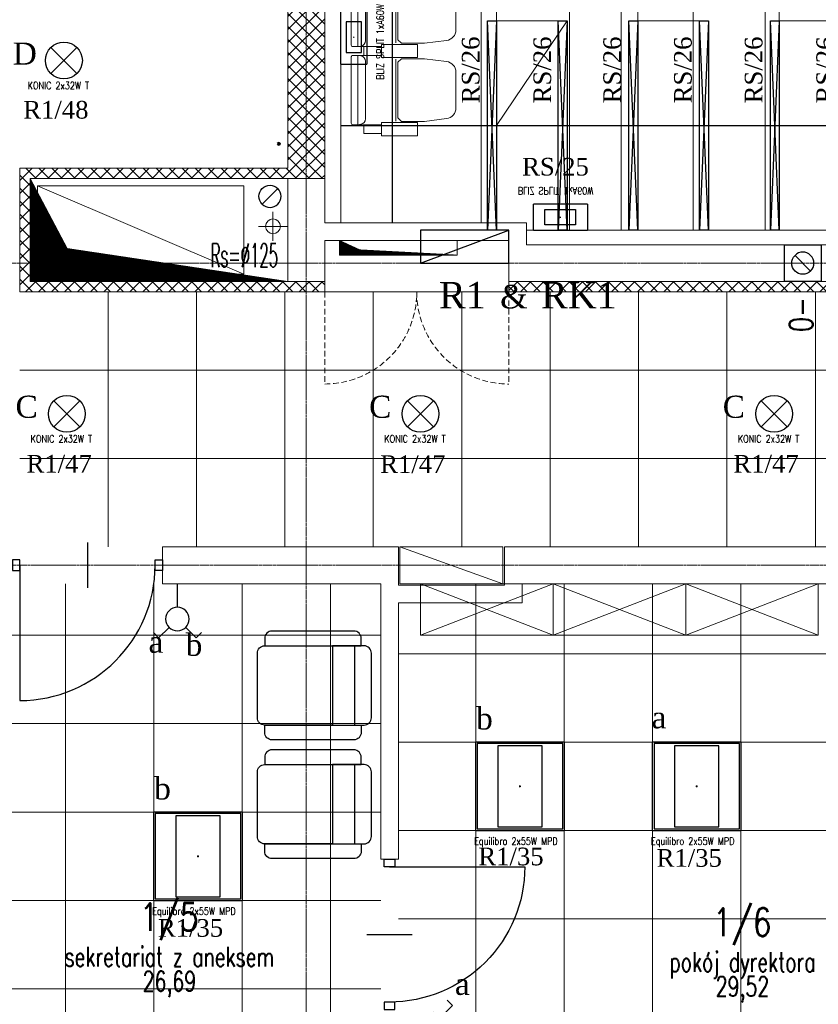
# Model space of a CAD drawing. Header units: centimetres. Extents: x 88729 to 133553, y -16225 to 14174.
# Tile 69 of 231: x 91054 to 91596, y -9076 to -8408. Entities that reach past the tile are written whole.
import ezdxf
from ezdxf.enums import TextEntityAlignment as Align

# ---------------------------------------------------------------- set-up
doc = ezdxf.new("R2010")
doc.units = ezdxf.units.CM
doc.linetypes.add('CENTER2', pattern=[1.125, 0.75, -0.125, 0.125, -0.125])
doc.linetypes.add('DASHED', pattern=[19.05, 12.7, -6.35])
for name, color, linetype in [('_sciany nowe', 252, 'Continuous'), ('_widok', 252, 'Continuous'), ('A-MEBLE', 252, 'Continuous'), ('A-OS', 252, 'CENTER2'), ('A-rdzenie zelbetowe', 252, 'Continuous'), ('A-SCIANY', 252, 'Continuous'), ('A-SUFITY', 252, 'Continuous'), ('A-WID', 252, 'Continuous'), ('B-IWE', 252, 'Continuous'), ('B-IWE-KAN', 252, 'Continuous'), ('E_Istn', 170, 'Continuous'), ('E_opisy siły', 5, 'Continuous'), ('E_PODKLAD', 7, 'Continuous'), ('E_siła', 5, 'Continuous'), ('klinkier', 252, 'Continuous'), ('mat', 252, 'Continuous'), ('przebicia', 252, 'Continuous'), ('R-MET-DRZ', 252, 'Continuous'), ('R-MET-IWE', 252, 'Continuous'), ('R-MET-POM-OPIS', 252, 'Continuous'), ('R-MET-POM-OPIS-NR', 252, 'Continuous'), ('R-MET-POM-OPIS-POM', 252, 'Continuous'), ('RLX_L_9242650+6100', 3, 'Continuous'), ('rz_wentylacja', 252, 'Continuous'), ('S-DRZ-', 252, 'Continuous'), ('S-DRZ-O', 252, 'Continuous'), ('S-DRZ-SKRZYD', 252, 'Continuous'), ('S-DRZ-WEGAR', 252, 'Continuous')]:
    doc.layers.add(name, color=color, linetype=linetype)
doc.layers.add('B-IWE-KS', color=252, linetype='Continuous', lineweight=20)
doc.layers.add('E_Istn_pozostaje', color=132, linetype='Continuous', lineweight=25)
doc.styles.add('MET_POM', font='simplex.shx')
doc.styles.add('MM_050', font='romans.shx', dxfattribs={"width": 0.8, "height": 16})
doc.styles.add('old', font='BOOKOS.TTF')
doc.styles.get("Standard").update_dxf_attribs({"font": 'txt.shx'})
pattern_1 = [(45, (-34168.379, 15027.049), (-4.4194174, 4.4194174), []), (135, (-34168.379, 15027.049), (-4.4194174, -4.4194174), [])]

# ---------------------------------------------------------------- blocks, each defined once
blk = doc.blocks.new('RLX__0058834')
at = {"ltscale": 0.1}
for p, q in [((30, 30), (-30, 30)), ((-30, -30), (-30, 30)), ((30, 30), (30, -30)), ((-0.6, 0), (0, 0)), ((0, -0.6), (0, 0.6)), ((0, 0), (0.6, 0)), ((-30, -30), (30, -30))]:
    blk.add_line(p, q, dxfattribs=at)
for points in [[(-29, -29), (29, -29), (29, 29), (-29, 29)], [(-15, -27.5), (15, -27.5), (15, 27.5), (-15, 27.5)]]:
    blk.add_lwpolyline(points, close=True, dxfattribs=at)
at = {"ltscale": 0.1, "insert": (-31.14, -34.7), "char_height": 5, "width": 78.549, "attachment_point": 1, "style": 'MM_050'}
blk.add_mtext('Equilibro 2x55W MPD', dxfattribs=at)
at = {"ltscale": 0.1, "flags": 9}
blk.add_attdef('RLXLUM', (0, 0), '', height=0.1, dxfattribs=at)
blk = doc.blocks.new('RLX__5842.P142.7_42W')
at = {"ltscale": 0.1}
for p, q in [((8.8, 18.35), (-8.8, 18.35)), ((-8.8, -18.35), (-8.8, 18.35)), ((8.8, 18.35), (8.8, -18.35)), ((-0.18, 0), (0, 0)), ((0, -0.18), (0, 0.18)), ((0, 0), (0.18, 0)), ((-8.8, -18.35), (8.8, -18.35))]:
    blk.add_line(p, q, dxfattribs=at)
blk.add_lwpolyline([(-5.24, -10.57), (5.24, -10.57), (5.24, 10.21), (-5.24, 10.21)], close=True, dxfattribs=at)
at = {"ltscale": 0.1, "insert": (15.36, -28.96), "char_height": 5, "width": 64.0609, "attachment_point": 1, "rotation": 90, "style": 'MM_050'}
blk.add_mtext('BLIZ SPLIT 1xA60W', dxfattribs=at)
at = {"ltscale": 0.1, "flags": 9}
blk.add_attdef('RLXLUM', (0, 0), '', height=0.1, dxfattribs=at)
blk = doc.blocks.new('E_łącznik świecznikowy IP20')
at = {"linetype": 'Continuous', "ltscale": 0.5}
for p, q in [((-16.26, 33.19), (-12.73, 36.73)), ((-5.66, 29.66), (-12.73, 36.73)), ((5.66, 29.66), (12.73, 36.73)), ((16.26, 33.19), (12.73, 36.73)), ((0, 16), (0, 0))]:
    blk.add_line(p, q, dxfattribs=at)
blk.add_circle((0, 24), 8, dxfattribs=at)
at = {"linetype": 'Continuous', "ltscale": 0.5, "style": 'old', "flags": 4}
blk.add_attdef('OBWÓD', (12.24, 34.73), '', height=11.36, dxfattribs=at)
blk = doc.blocks.new('E_rozdzielnica objęta zakresem')
at = {"lineweight": 30}
blk.add_line((40, 0), (-40, -30), dxfattribs=at)
blk.add_lwpolyline([(-40, 0), (-40, -30), (40, -30), (40, 0)], close=True, dxfattribs=at)
blk = doc.blocks.new('E_opis siły')
at = {"layer": 'E_siła', "linetype": 'Continuous', "ltscale": 0.5, "style": 'old', "flags": 4}
blk.add_attdef('OBWÓD', (0, 0), '', height=12, dxfattribs=at)
blk = doc.blocks.new('E_listwa progowa LARS')
at = {"linetype": 'Continuous'}
for p, q in [((0, -142), (-6.06, 0)), ((0, 0), (-6.06, -142))]:
    blk.add_line(p, q, dxfattribs=at)
blk.add_lwpolyline([(-6.06, 0), (0, 0), (0, -142), (-6.06, -142)], close=True, dxfattribs=at)
at = {"linetype": 'Continuous', "ltscale": 0.5, "style": 'old', "flags": 4}
for tag, p in [('OBWÓD', (-10.6, -126.25)), ('ROZDZ.', (10.03, -145.05)), ('LP', (-10.39, -143.56))]:
    blk.add_attdef(tag, p, '', height=6, rotation=90, dxfattribs=at)
blk = doc.blocks.new('D90-L-DL')
at = {"layer": 'S-DRZ-'}
blk.add_arc((-45, 0), 90, 270, 0, dxfattribs=at)
at = {"layer": 'S-DRZ-O'}
blk.add_line((0, 15.12), (0, -15.12), dxfattribs=at)
at = {"layer": 'S-DRZ-SKRZYD'}
blk.add_line((-45, 0), (-45, -90), dxfattribs=at)
at = {"layer": 'S-DRZ-WEGAR'}
for points in [[(-50, -3.5), (-45, -3.5), (-45, 3.5), (-50, 3.5)], [(45, 3.5), (50, 3.5), (50, -3.5), (45, -3.5)]]:
    blk.add_lwpolyline(points, close=True, dxfattribs=at)
blk = doc.blocks.new('KANAP_1')
blk.add_line((-26.92, 71.19), (26.92, 71.19))
for points in [[(-26.92, 55.92), (-26.92, 77.38, -0.414214), (-21.92, 82.38), (21.92, 82.38, -0.414214), (26.92, 77.38), (26.92, 55.92)], [(-26.92, 75.48), (-31.92, 75.48, 0.414214), (-36.92, 70.48), (-36.92, 15, 0.414214), (-31.92, 10), (-26.92, 10)], [(26.92, 75.48), (31.92, 75.48, -0.414214), (36.92, 70.48), (36.92, 15, -0.414214), (31.92, 10), (26.92, 10)], [(26.92, 10), (26.92, 55.92), (-26.92, 55.92), (-26.92, 10, 0.414214), (-21.92, 5), (21.92, 5, 0.414214)]]:
    blk.add_lwpolyline(points, format="xyb", close=True)
blk = doc.blocks.new('IWE-KS')
at = {"layer": 'B-IWE-KS'}
for p, q in [((0, -9.75), (0, 9.75)), ((9.75, 0), (-9.75, 0))]:
    blk.add_line(p, q, dxfattribs=at)
blk.add_circle((0, 0), 5, dxfattribs=at)
at = {"layer": 'R-MET-IWE', "oblique": -180, "text_generation_flag": 6, "width": 0.464286}
blk.add_attdef('NR', text='', height=14.07, rotation=180, dxfattribs=at).set_placement((19.95, -0.12), align=Align.MIDDLE)
blk = doc.blocks.new('MPOM0239')
at = {"layer": 'R-MET-POM-OPIS', "style": 'MET_POM', "width": 0.7}
for tag, p in [('POS', (0, -0.225)), ('ARE', (0, -0.4898))]:
    blk.add_attdef(tag, text='', height=0.2, dxfattribs=at).set_placement(p, align=Align.CENTER)
at = {"layer": 'R-MET-POM-OPIS', "style": 'MET_POM', "width": 0.7, "flags": 1}
blk.add_attdef('UNI', (0.2464, -0.4898), '', height=0.2, dxfattribs=at)
at = {"layer": 'R-MET-POM-OPIS-NR', "style": 'MET_POM', "width": 0.8}
blk.add_attdef('NR', text='', height=0.2, dxfattribs=at).set_placement((-0.0028, 0.269), align=Align.CENTER)
at = {"layer": 'R-MET-POM-OPIS-POM', "style": 'MET_POM', "width": 0.7}
blk.add_attdef('POM', text='', height=0.2, dxfattribs=at).set_placement((0, 0.0223), align=Align.CENTER)
blk = doc.blocks.new('IWE0W')
at = {"layer": 'B-IWE-KAN'}
blk.add_lwpolyline([(0.854, 0.854, -1), (0.146, 0.146), (0.854, 0.854, 1), (0.146, 0.146)], format="xyb", dxfattribs=at)
blk = doc.blocks.new('IWE0W011')
at = {"layer": 'B-IWE'}
blk.add_lwpolyline([(0, 0), (25, 0), (25, 25), (0, 25), (0, 0)], dxfattribs=at)
at = {"xscale": 15, "yscale": 15, "zscale": 15}
blk.add_blockref('IWE0W', (5, 5), dxfattribs=at)
at = {"layer": 'R-MET-IWE', "width": 0.75}
blk.add_attdef('NR', text='', height=9.5, dxfattribs=at).set_placement((12.5, 37), align=Align.MIDDLE)
blk = doc.blocks.new('A$Ce817dbbb')
at = {"layer": 'klinkier', "lineweight": 9, "ltscale": 0.1}
h = blk.add_hatch(dxfattribs=at)
h.set_pattern_fill('ANSI37', color=252, scale=50, style=0)
h.set_pattern_definition(pattern_1)
h.paths.add_polyline_path([(-165.9, -18762.12), (-153.4, -18762.12), (-153.4, -18671.02), (-165.9, -18671.02)])
h.paths.add_polyline_path([(-140.9, -18671.02), (-153.4, -18671.02), (-153.4, -18762.12), (-140.9, -18762.12)])
h.paths.add_polyline_path([(-140.9, -18762.12), (-153.4, -18762.12), (-153.4, -18795.02), (-140.9, -18795.02)])
h.paths.add_polyline_path([(-153.4, -18762.12), (-165.9, -18762.12), (-165.9, -18795.02), (-153.4, -18795.02)])
h.paths.add_polyline_path([(-153.4, -18795.02), (-165.9, -18795.02), (-165.9, -18974.02), (-347.9, -18974.02), (-347.9, -19038.52), (-340.9, -19038.52), (-340.9, -18981.02), (-165.9, -18981.02), (-153.4, -18981.02)])
h.paths.add_polyline_path([(-153.4, -18981.02), (-140.9, -18981.02), (-140.9, -18795.02), (-153.4, -18795.02)])
h.paths.add_polyline_path([(-153.4, -19051.02), (-340.9, -19051.02), (-340.9, -19038.52), (-347.9, -19038.52), (-347.9, -19058.02), (-153.4, -19058.02)])
h.paths.add_polyline_path([(-140.9, -19051.02), (-153.4, -19051.02), (-153.4, -19058.02), (-140.9, -19058.02)])
h = blk.add_hatch(dxfattribs=at)
h.set_pattern_fill('ANSI37', color=252, scale=50, style=0)
h.set_pattern_definition(pattern_1)
h.paths.add_polyline_path([(386.6, -19058.02), (386.6, -19051.02), (-15.9, -19051.02), (-15.9, -19058.02)])
h.paths.add_polyline_path([(509.1, -19058.02), (509.1, -19051.02), (386.6, -19051.02), (386.6, -19058.02)])
at = {"layer": 'przebicia', "lineweight": 9, "ltscale": 0.1}
h = blk.add_hatch(dxfattribs=at)
h.set_pattern_fill('ANSI31', color=252, style=0)
h.set_pattern_definition([(45, (-34168.37869, 15027.04916), (-0.08838834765, 0.08838834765), [])])
h.paths.add_polyline_path([(-340.9, -19038.52), (-335.9, -19038.52), (-335.9, -18990.45), (-340.9, -18981.02)])
h.paths.add_polyline_path([(-335.9, -19038.52), (-249.37, -19038.52), (-315.67, -19028.59), (-335.9, -18990.45)])
h.paths.add_polyline_path([(-340.9, -19051.02), (-165.9, -19051.02), (-199.28, -19046.02), (-335.9, -19046.02), (-335.9, -19038.52), (-340.9, -19038.52)])
h.paths.add_polyline_path([(-335.9, -19046.02), (-199.28, -19046.02), (-249.37, -19038.52), (-335.9, -19038.52)], flags=17)
h = blk.add_hatch(dxfattribs=at)
h.set_pattern_fill('ANSI31', color=252, style=0)
h.set_pattern_definition([(45, (-34158.37869, 15027.04916), (-0.08838834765, 0.08838834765), [])])
h.paths.add_polyline_path([(-117.15, -19029.51), (-130.9, -19023.02), (-130.9, -19033.02), (-76.92, -19033.02), (-77.92, -19031.59)])
h.paths.add_polyline_path([(-77.92, -19031.59), (-76.92, -19033.02), (-50.9, -19033.02)])
at = {"color": 252, "lineweight": 9}
for p, q in [((-92.7, -18847.02), (-92.7, -18889.02)), ((-118.5, -18891.52), (-114.4, -18891.52)), ((-118.5, -18897.52), (-114.4, -18897.52)), ((-92.7, -18900.02), (-92.7, -18942.02)), ((-118.5, -18944.52), (-114.4, -18944.52))]:
    blk.add_line(p, q, dxfattribs=at)
for points in [[(-118.5, -18844.52), (-118.5, -18868.02), (-118.5, -18891.52), (-121.9, -18891.52, -0.414214), (-122.9, -18890.52), (-122.9, -18868.02), (-122.9, -18845.52, -0.414214), (-121.9, -18844.52)], [(-51.9, -18868.02), (-51.9, -18855.87, 0.386311), (-58.21, -18848.68), (-73.07, -18846.77), (-88.75, -18846.77), (-91.2, -18849.16), (-91.2, -18868.02), (-91.2, -18886.87), (-88.75, -18889.27), (-73.07, -18889.27), (-58.21, -18887.35, 0.386311), (-51.9, -18880.16)], [(-118.5, -18897.52), (-118.5, -18921.02), (-118.5, -18944.52), (-121.9, -18944.52, -0.414214), (-122.9, -18943.52), (-122.9, -18921.02), (-122.9, -18898.52, -0.414214), (-121.9, -18897.52)], [(-51.9, -18921.02), (-51.9, -18908.87, 0.386311), (-58.21, -18901.68), (-73.07, -18899.77), (-88.75, -18899.77), (-91.2, -18902.16), (-91.2, -18921.02), (-91.2, -18939.87), (-88.75, -18942.27), (-73.07, -18942.27), (-58.21, -18940.35, 0.386311), (-51.9, -18933.16)]]:
    blk.add_lwpolyline(points, format="xyb", close=True, dxfattribs=at)
for points in [[(-118.5, -18844.52), (-116.4, -18844.89, -0.377955), (-113.2, -18848.52), (-113.2, -18868.02), (-113.2, -18887.52, -0.377955), (-116.4, -18891.15), (-118.5, -18891.52)], [(-118.5, -18897.52), (-116.4, -18897.89, -0.377955), (-113.2, -18901.52), (-113.2, -18921.02), (-113.2, -18940.52, -0.377955), (-116.4, -18944.15), (-118.5, -18944.52)]]:
    blk.add_lwpolyline(points, format="xyb", dxfattribs=at)
for points in [[(-90.15, -18899.02), (-77.9, -18899.02), (-77.9, -18890.02), (-102.4, -18890.02), (-102.4, -18899.02)], [(-90.15, -18890.02), (-77.9, -18890.02), (-77.9, -18899.02), (-102.4, -18899.02), (-102.4, -18890.02)], [(-90.15, -18943.02), (-77.9, -18943.02), (-77.9, -18952.02), (-102.4, -18952.02), (-102.4, -18943.02)]]:
    blk.add_lwpolyline(points, close=True, dxfattribs=at)
for points in [[(-102.4, -18894.52), (-102.4, -18891.52), (-114.4, -18891.52), (-114.4, -18897.52), (-102.4, -18897.52), (-102.4, -18894.52)], [(-102.4, -18894.52), (-102.4, -18897.52), (-114.4, -18897.52), (-114.4, -18891.52), (-102.4, -18891.52), (-102.4, -18894.52)], [(-102.4, -18947.52), (-102.4, -18950.52), (-114.4, -18950.52), (-114.4, -18944.52), (-102.4, -18944.52), (-102.4, -18947.52)]]:
    blk.add_lwpolyline(points, dxfattribs=at)
at = {"layer": '_sciany nowe', "color": 252, "lineweight": 9}
for p, q in [((-18.9, -19257.02), (-18.9, -19231.02)), ((-90.9, -19257.02), (-18.9, -19257.02)), ((-6.9, -19269.02), (-6.9, -19256.02)), ((-90.9, -19269.02), (-6.9, -19269.02))]:
    blk.add_line(p, q, dxfattribs=at)
at = {"layer": '_widok', "color": 252, "lineweight": 9}
blk.add_line((-89.9, -19231.02), (-19.9, -19256.02), dxfattribs=at)
blk.add_lwpolyline([(-19.9, -19256.02), (-89.9, -19256.02), (-89.9, -19231.02), (-19.9, -19231.02)], close=True, dxfattribs=at)
at = {"layer": 'A-MEBLE', "color": 252, "lineweight": 9}
for p, q in [((-75.9, -19256.02), (14.1, -19291.01)), ((-75.9, -19291.01), (14.1, -19256.02)), ((14.1, -19256.02), (104.1, -19291.01)), ((14.1, -19291.01), (104.1, -19256.02)), ((104.1, -19256.02), (194.1, -19291.01)), ((104.1, -19291.01), (194.1, -19256.02))]:
    blk.add_line(p, q, dxfattribs=at)
for points in [[(-75.9, -19291.01), (14.1, -19291.01), (14.1, -19256.02), (-75.9, -19256.02)], [(14.1, -19291.01), (104.1, -19291.01), (104.1, -19256.02), (14.1, -19256.02)], [(104.1, -19291.01), (194.1, -19291.01), (194.1, -19256.02), (104.1, -19256.02)]]:
    blk.add_lwpolyline(points, close=True, dxfattribs=at)
at = {"layer": 'A-OS', "color": 252, "lineweight": 9, "ltscale": 2}
for p, q in [((-153.4, -20254.11), (-153.4, -16367.78)), ((-2608.23, -19038.52), (3323.95, -19038.52)), ((-2608.23, -19243.52), (3323.95, -19243.52))]:
    blk.add_line(p, q, dxfattribs=at)
at = {"layer": 'A-rdzenie zelbetowe', "color": 252, "lineweight": 9, "ltscale": 0.1}
blk.add_line((-51.9, -19256.02), (-51.9, -19256.02), dxfattribs=at)
at = {"layer": 'A-SCIANY', "color": 252, "lineweight": 9, "ltscale": 3}
for p, q in [((-129.9, -19011.02), (-129.9, -17554.02)), ((-165.9, -18974.02), (-165.9, -18671.02)), ((-347.9, -18974.02), (-347.9, -19058.02)), ((-165.9, -18974.02), (-347.9, -18974.02)), ((-340.9, -18981.02), (-340.9, -19051.02)), ((-165.9, -18981.02), (-340.9, -18981.02)), ((-165.9, -19051.02), (-165.9, -18981.02)), ((-340.9, -19051.02), (-165.9, -19051.02)), ((-347.9, -19058.02), (-165.9, -19058.02)), ((-15.9, -19058.02), (509.1, -19058.02)), ((-250.9, -19231.02), (-250.9, -19256.02)), ((-250.9, -19256.02), (-102.9, -19256.02)), ((-102.9, -19256.02), (-102.9, -19443.02)), ((-102.9, -19256.02), (-102.9, -19269.02)), ((-90.9, -19257.02), (-90.9, -19256.02)), ((-6.9, -19256.02), (374.1, -19256.02)), ((-90.9, -19269.02), (-90.9, -19443.02)), ((-102.9, -19443.02), (-90.9, -19443.02))]:
    blk.add_line(p, q, dxfattribs=at)
for points in [[(-129.9, -19011.02), (-3.9, -19011.02), (-3.9, -19016.02), (513.1, -19016.02)], [(-165.9, -19058.02), (-140.9, -19058.02), (-140.9, -19023.02), (-15.9, -19023.02), (-15.9, -19058.02)], [(-250.9, -19231.02), (-90.9, -19231.02), (-90.9, -19257.02)], [(-18.9, -19231.02), (605.1, -19231.02)]]:
    blk.add_lwpolyline(points, dxfattribs=at)
at = {"layer": 'A-SUFITY', "ltscale": 0.1}
for p, q in [((-94.78, -19011.02), (-94.78, -17554.02)), ((-129.9, -18945.02), (452.28, -18945.02))]:
    blk.add_line(p, q, dxfattribs=at)
at = {"layer": 'A-SUFITY', "lineweight": 0, "ltscale": 0.1}
for p, q in [((-34.78, -19011.02), (-34.78, -17554.02)), ((25.22, -19016.02), (25.22, -17554.02)), ((60.34, -19016.02), (60.34, -17554.02)), ((109.22, -19016.02), (109.22, -17554.02)), ((158.1, -19016.02), (158.1, -17554.02)), ((-287.9, -19058.02), (-287.9, -19231.02)), ((-227.9, -19058.02), (-227.9, -19231.02)), ((-167.9, -19058.02), (-167.9, -19231.02)), ((-107.9, -19058.02), (-107.9, -19231.02)), ((-47.9, -19058.02), (-47.9, -19231.02)), ((12.1, -19058.02), (12.1, -19231.02)), ((72.1, -19058.02), (72.1, -19231.02)), ((132.1, -19058.02), (132.1, -19231.02)), ((192.1, -19058.02), (192.1, -19231.02)), ((1224.1, -19111.02), (-347.9, -19111.02)), ((1224.1, -19171.02), (-347.9, -19171.02)), ((-316.9, -19256.02), (-316.9, -19891.02)), ((-256.9, -19256.02), (-256.9, -19891.02)), ((-196.9, -19256.02), (-196.9, -19891.02)), ((-136.9, -19256.02), (-136.9, -19891.02)), ((-38.4, -19256.02), (-38.4, -19891.02)), ((21.6, -19256.02), (21.6, -19891.02)), ((81.6, -19256.02), (81.6, -19891.02)), ((141.6, -19256.02), (141.6, -19891.02)), ((-388.9, -19291.02), (-102.9, -19291.02)), ((374.1, -19303.52), (-90.9, -19303.52)), ((-388.9, -19351.02), (-102.9, -19351.02)), ((374.1, -19363.52), (-90.9, -19363.52)), ((-388.9, -19411.02), (-102.9, -19411.02)), ((374.1, -19423.52), (-90.9, -19423.52)), ((-530.9, -19471.02), (-102.9, -19471.02)), ((374.1, -19483.52), (-90.9, -19483.52)), ((-530.9, -19531.02), (-102.9, -19531.02))]:
    blk.add_line(p, q, dxfattribs=at)
at = {"layer": 'A-WID', "color": 252, "lineweight": 9}
for p, q in [((-24.4, -19011.02), (-24.4, -17554.02)), ((71.6, -19016.02), (71.6, -17554.02)), ((167.6, -19016.02), (167.6, -17554.02)), ((-24.4, -18945.02), (23.6, -18874.02)), ((23.6, -19016.02), (23.6, -18874.02)), ((119.6, -19016.02), (119.6, -18874.02)), ((503.6, -18945.02), (-24.4, -18945.02)), ((-335.9, -18986.02), (-195.9, -19046.02))]:
    blk.add_line(p, q, dxfattribs=at)
at = {"layer": 'A-WID', "color": 252, "linetype": 'DASHED', "lineweight": 9, "ltscale": 0.3}
for p, q in [((-140.9, -19058.02), (-140.9, -19120.52)), ((-15.9, -19058.02), (-15.9, -19120.52))]:
    blk.add_line(p, q, dxfattribs=at)
at = {"layer": 'A-WID', "color": 252, "lineweight": 9}
for points in [[(-24.4, -18874.02), (23.6, -18874.02)], [(71.6, -18874.02), (119.6, -18874.02)], [(167.6, -18874.02), (215.6, -18874.02)]]:
    blk.add_lwpolyline(points, dxfattribs=at)
for points in [[(-195.9, -18986.02), (-335.9, -18986.02), (-335.9, -19046.02), (-195.9, -19046.02)], [(-140.9, -19058.02), (-15.9, -19058.02), (-15.9, -19023.02), (-140.9, -19023.02)], [(-130.9, -19033.02), (-50.9, -19033.02), (-50.9, -19023.02), (-130.9, -19023.02)]]:
    blk.add_lwpolyline(points, close=True, dxfattribs=at)
at = {"layer": 'A-WID', "color": 252, "linetype": 'DASHED', "lineweight": 9, "ltscale": 0.3}
for centre, start, end in [((-140.9, -19058.02), 270, 0), ((-15.9, -19058.02), 180, 270)]:
    blk.add_arc(centre, 62.5, start, end, dxfattribs=at)
at = {"layer": 'mat', "color": 252, "lineweight": 9}
for p, q in [((-140.9, -19011.02), (-140.9, -17544.02)), ((-3.9, -19016.02), (-3.9, -19026.02)), ((-3.9, -19026.02), (509.1, -19026.02)), ((-15.9, -19051.02), (509.1, -19051.02))]:
    blk.add_line(p, q, dxfattribs=at)
at = {"layer": 'mat', "color": 252, "lineweight": 9, "ltscale": 0.1}
for p, q in [((-165.9, -18981.02), (-140.9, -18981.02)), ((-165.9, -19051.02), (-140.9, -19051.02))]:
    blk.add_line(p, q, dxfattribs=at)
at = {"layer": 'mat', "color": 252, "lineweight": 9}
blk.add_lwpolyline([(-140.9, -19011.02), (-129.9, -19011.02)], dxfattribs=at)
at = {"layer": 'przebicia', "color": 252, "lineweight": 9, "ltscale": 0.1}
for points in [[(-340.9, -18981.02), (-315.67, -19028.59), (-165.9, -19051.02)], [(-130.9, -19023.02), (-117.15, -19029.51), (-50.9, -19033.02)]]:
    blk.add_lwpolyline(points, dxfattribs=at)
at = {"color": 252, "lineweight": 9, "extrusion": (0, 0, -1), "xscale": 15, "yscale": 15, "zscale": -15, "rotation": 270}
blk.add_blockref('IWE0W', (170.49, -18985.61), dxfattribs=at)
at = {"layer": 'A-MEBLE', "color": 252, "lineweight": 9, "xscale": -1, "rotation": 270}
for p in [(-191.6, -19325.1), (-191.6, -19405.68)]:
    blk.add_blockref('KANAP_1', p, dxfattribs=at)
at = {"layer": 'R-MET-DRZ', "color": 252, "lineweight": 9, "extrusion": (0, 0, -1), "xscale": -1.020000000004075, "yscale": 1.019999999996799, "zscale": -1.019999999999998}
blk.add_blockref('D90-L-DL', (301.9, -19243.52), dxfattribs=at)
at = {"layer": 'R-MET-DRZ', "color": 252, "lineweight": 9, "extrusion": (0, 0, -1), "xscale": 1.020000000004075, "yscale": 1.019999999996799, "zscale": -1.019999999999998, "rotation": 270}
blk.add_blockref('D90-L-DL', (96.9, -19494.02), dxfattribs=at)
at = {"layer": 'R-MET-IWE', "color": 252, "lineweight": 9}
ref = blk.add_blockref('IWE-KS', (-176, -19013.52), dxfattribs=dict(at, zscale=1.25))
ref.add_attrib('NR', 'Rs=%%c125', dxfattribs={"height": 16, "rotation": 180, "text_generation_flag": 6, "width": 0.464286}).set_placement((-195.43, -19033.13), align=Align.MIDDLE)
at = {"layer": 'R-MET-POM-OPIS', "color": 252, "lineweight": 9}
ref = blk.add_blockref('MPOM0239', (-246.33, -19517.39), dxfattribs=dict(at, xscale=67.20000000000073, yscale=67.20000000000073, zscale=67.20000000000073))
ref.add_attrib('NR', '1/5', dxfattribs={"layer": 'R-MET-POM-OPIS-NR', "height": 18.816, "style": 'MET_POM', "width": 0.8}).set_placement((-246.52, -19491.59), align=Align.CENTER)
ref.add_attrib('ARE', '26,69', dxfattribs={"height": 13.44, "style": 'MET_POM', "width": 0.7}).set_placement((-246.33, -19532.5), align=Align.CENTER)
ref.add_attrib('POM', 'sekretariat z aneksem', dxfattribs={"layer": 'R-MET-POM-OPIS-POM', "height": 13.44, "style": 'MET_POM', "width": 0.7}).set_placement((-246.33, -19515.89), align=Align.CENTER)
ref = blk.add_blockref('MPOM0239', (142.63, -19520.94), dxfattribs=dict(at, xscale=67.20000000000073, yscale=67.20000000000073, zscale=67.20000000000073))
ref.add_attrib('NR', '1/6', dxfattribs={"layer": 'R-MET-POM-OPIS-NR', "height": 18.816, "style": 'MET_POM', "width": 0.8}).set_placement((142.44, -19495.14), align=Align.CENTER)
ref.add_attrib('ARE', '29,52', dxfattribs={"height": 13.44, "style": 'MET_POM', "width": 0.7}).set_placement((142.63, -19536.06), align=Align.CENTER)
ref.add_attrib('POM', 'pokój dyrektora', dxfattribs={"layer": 'R-MET-POM-OPIS-POM', "height": 13.44, "style": 'MET_POM', "width": 0.7}).set_placement((142.63, -19519.44), align=Align.CENTER)
at = {"layer": 'rz_wentylacja', "color": 252, "lineweight": 9}
ref = blk.add_blockref('IWE0W011', (171.1, -19026.02), dxfattribs=dict(at, xscale=-1, rotation=180))
ref.add_attrib('NR', '0-', (190.46, -19085.26), dxfattribs={"layer": 'R-MET-IWE', "height": 16, "rotation": 90, "width": 0.75})
at = {"layer": 'R-MET-IWE', "color": 252, "lineweight": 9, "width": 0.75}
for tag, rotation, p in [('0-', 90, (-1139.05, -4143.61)), ('0-', 90, (-1113.05, -4143.61)), ('0-', 90, (-1087.05, -4143.61)), ('2-', 90, (-796.05, -4143.61)), ('2-', 90, (-505.05, -4143.61)), ('0-', 90, (-480.05, -4143.61)), ('0-', 90, (-456.05, -4143.61)), ('2-', 90, (-166.05, -4143.61)), ('2-', 90, (-625.66, -4833.61)), ('2-', 90, (-599.66, -4833.61)), ('2-', 90, (-573.66, -4833.61)), ('0-', 180, (-2169.64, -4848.47)), ('0-', 180, (-2169.64, -4873.47)), ('0-', 180, (-2169.64, -4899.47)), ('-2', 90, (-1661.47, -4961.65)), ('-2', 90, (-1636.47, -4961.65)), ('0-', 270, (-1489.78, -4968.06)), ('0-', 270, (-1464.78, -4968.06)), ('0-', 270, (-1439.78, -4968.06)), ('0-', 270, (-1364.78, -4968.06)), ('0-', 270, (-1339.78, -4968.06)), ('0-', 270, (-1314.78, -4968.06)), ('0-', 270, (328.22, -4968.06)), ('0-', 270, (354.22, -4968.06)), ('0-', 270, (1256.22, -4968.06)), ('0-', 270, (1282.22, -4968.06)), ('0-', 90, (-513.05, -5496.61)), ('0-', 90, (-487.05, -5496.61)), ('K.S.-', 90, (-487.05, -5766.11)), ('0-', 90, (-513.05, -5766.11)), ('1-', 90, (-539.05, -6114.61)), ('0-', 90, (-513.05, -6114.61)), ('0-', 90, (-487.05, -6114.61)), ('0-', 90, (301.95, -6545.61)), ('0-', 90, (327.95, -6545.61)), ('0-', 90, (353.95, -6545.61)), ('0-', 90, (416.11, -6545.61)), ('0-', 90, (1255.95, -6545.61)), ('0-', 90, (1281.95, -6545.61)), ('1-', 90, (2382.95, -6845.61)), ('1-', 90, (2408.95, -6845.61)), ('1-', 90, (2434.95, -6845.61)), ('1-', 90, (2827.95, -6845.61)), ('1-', 90, (2853.95, -6845.61)), ('1-', 90, (2879.95, -6845.61)), ('<-2', 90, (-910.64, -10482.41)), ('2->', 90, (-718.15, -10854.38)), ('2->', 90, (-692.15, -10854.38)), ('2->', 90, (-744.15, -10870.8)), ('-0', 90, (-186.09, -12450.12)), ('1-', 90, (2264.47, -12866.38)), ('1-', 90, (2290.47, -12866.38)), ('1-', 90, (2316.47, -12866.38)), ('1-', 90, (2709.47, -12866.38)), ('1-', 90, (2735.47, -12866.38)), ('1-', 90, (2761.47, -12866.38)), ('<-KL', 90, (-700.01, -16780.91)), ('-0', 90, (-179.94, -18957.53)), ('0->', 90, (-1257.53, -23179.05)), ('0->', 90, (-1231.53, -23179.05)), ('0->', 90, (-1205.53, -23179.05)), ('0->', 90, (-600.53, -23179.05)), ('0->', 90, (-574.53, -23179.05)), ('0->', 90, (-1692.53, -24074.05)), ('0->', 90, (-1666.53, -24074.05)), ('0->', 90, (-1640.53, -24074.05)), ('0->', 90, (-1486.53, -24074.05)), ('0->', 90, (-1460.53, -24074.05)), ('0->', 90, (-1434.53, -24074.05)), ('<-0', 90, (-499.82, -24383.56)), ('<-0', 90, (-298.11, -24383.56)), ('<-0', 180, (-587.12, -25088.86)), ('<-0', 270, (-496.63, -25202.68)), ('<-0', 180, (-1353.25, -25419.36)), ('<-0', 180, (-1187.25, -25444.1)), ('<-0', 90, (-179.61, -25454.22)), ('<-0', 90, (-69.59, -26375.36)), ('<-0', 90, (-43.59, -26375.36))]:
    blk.add_attdef(tag, text='', height=17, rotation=rotation, dxfattribs=at).set_placement(p, align=Align.MIDDLE)
for tag, p in [('2-', (1424.81, -4179.2)), ('2-', (1424.81, -4205.2)), ('K.S.-', (-76.89, -4264.2)), ('KL-', (-613.13, -4292.18)), ('1-', (-613.13, -4312.18)), ('1-', (-613.13, -4332.18)), ('K.S.-', (1414.13, -4333.66)), ('0-', (-70.19, -4341.2)), ('0-', (469.81, -4341.2)), ('1-', (-613.13, -4352.18)), ('0-', (-70.19, -4367.2)), ('1-', (469.81, -4367.2)), ('0-', (1424.81, -4361.2)), ('0-', (1099.81, -4368.2)), ('2-', (1424.81, -4387.2)), ('1-', (-70.19, -4393.2)), ('1-', (469.81, -4393.2)), ('1-', (1099.81, -4394.2)), ('2-', (1424.81, -4413.2)), ('2-', (-70.19, -4419.2)), ('2-', (1099.81, -4420.2)), ('K.S.-', (-76.89, -4445.2)), ('2-', (469.81, -4444.2)), ('2-', (1099.81, -4446.2)), ('2-', (469.81, -4470.2)), ('2-', (-825.19, -4496.2)), ('2-', (-825.19, -4522.2)), ('2-', (-70.19, -4574.2)), ('2-', (-70.19, -4600.2)), ('K.S.-', (1089.13, -4600.66)), ('2-', (1099.81, -4653.2)), ('2-', (-70.19, -4669.2)), ('2-', (1099.81, -4679.2)), ('-1', (1806.78, -4690.78)), ('1-', (-70.19, -4695.2)), ('2-', (1099.81, -4705.2)), ('K.S.-', (-73.2, -4721.2)), ('-1', (1806.78, -4716.3)), ('FR-', (-70.19, -4747.2)), ('-1', (1806.78, -4743.07)), ('0-', (-1066.19, -6382.7)), ('0-', (-1066.19, -6408.7)), ('2-', (1729.81, -6586.2)), ('2-', (1729.81, -6612.2)), ('2-', (1729.81, -6638.2)), ('2-', (1729.81, -6664.2)), ('K.S.-', (469.81, -6788.2)), ('1-', (-962.19, -6915.2)), ('1-', (-460.19, -6923.2)), ('1-', (469.81, -6923.2)), ('2-', (1729.81, -6923.2)), ('1-', (-460.19, -6949.2)), ('1-', (469.81, -6949.2)), ('2-', (1729.81, -6949.2)), ('K.S.-', (2901.81, -6960.2)), ('2-', (1729.81, -6975.2)), ('2-', (1729.81, -7001.2)), ('2-', (-460.19, -7026.2)), ('0-', (469.81, -7026.2)), ('2-', (-460.19, -7052.2)), ('0-', (469.81, -7052.2)), ('2-', (-460.19, -7078.2)), ('2-', (469.81, -7078.2)), ('1-', (2901.81, -7088.2)), ('2-', (469.81, -7104.2)), ('1-', (2901.81, -7114.2)), ('0-', (1729.81, -7131.2)), ('2-', (-460.19, -7141.2)), ('0-', (1729.81, -7157.2)), ('2-', (-460.19, -7167.2)), ('2-', (469.81, -7181.2)), ('2-', (1729.81, -7183.2)), ('0-', (-460.19, -7193.2)), ('2-', (469.81, -7207.2)), ('2-', (1729.81, -7209.2)), ('K.S.-', (-470.87, -7217.66)), ('2-', (469.81, -7233.2)), ('2-', (1729.81, -7235.2)), ('1-', (-460.19, -7245.2)), ('2-', (469.81, -7259.2)), ('2-', (1729.81, -7261.2)), ('2-', (1729.81, -7287.2)), ('2-', (-460.19, -7297.2)), ('2->', (-943.67, -10542.97)), ('-1', (1688.29, -10711.55)), ('-1', (1688.29, -10737.55)), ('-1', (1688.29, -10763.55)), ('<-2', (1685.55, -12605.39)), ('2->', (1611.33, -12636.47)), ('2->', (1611.33, -12658.97)), ('2->', (1590.77, -12684.97)), ('K.S.-', (2783.33, -12980.97)), ('2->', (-578.67, -13046.97)), ('2->', (-578.67, -13072.97)), ('<-2', (-476.88, -13105.94)), ('1-', (2783.33, -13108.97)), ('1-', (2783.33, -13134.97)), ('<-1', (-610.79, -16857.83)), ('<-1', (-610.79, -16877.83)), ('<-1', (1688.29, -17218.96)), ('<-1', (1688.29, -17244.96)), ('<-1', (1688.29, -17270.96)), ('<-1', (-478.91, -18553.43)), ('<-0', (-2287.98, -23879.57)), ('<-0', (-2287.98, -23905.57)), ('<-0', (-2287.98, -23931.57)), ('<-0', (-343.08, -24738.18)), ('<-0', (-478.91, -25059.68))]:
    blk.add_attdef(tag, text='', height=17, dxfattribs=at).set_placement(p, align=Align.MIDDLE)

msp = doc.modelspace()

# ---------------------------------------------------------------- linework, layer by layer
at = {"layer": 'E_Istn', "ltscale": 0.1}
for p, q in [((91075.14, -8444.46, 350), (91092.81, -8426.79, 350)), ((91075.14, -8426.79, 350), (91092.81, -8444.46, 350)), ((91083.73, -8435.62, 350), (91083.98, -8435.62, 350)), ((91083.98, -8435.87, 350), (91083.98, -8435.37, 350)), ((91083.98, -8435.62, 350), (91084.23, -8435.62, 350)), ((91077.14, -8684.21, 350), (91094.81, -8666.54, 350)), ((91077.14, -8666.54, 350), (91094.81, -8684.21, 350)), ((91317.14, -8684.21, 350), (91334.81, -8666.54, 350)), ((91317.14, -8666.54, 350), (91334.81, -8684.21, 350)), ((91557.14, -8684.21, 350), (91574.82, -8666.54, 350)), ((91557.14, -8666.54, 350), (91574.82, -8684.21, 350)), ((91085.73, -8675.37, 350), (91085.98, -8675.37, 350)), ((91085.98, -8675.62, 350), (91085.98, -8675.12, 350)), ((91085.98, -8675.37, 350), (91086.23, -8675.37, 350)), ((91325.73, -8675.37, 350), (91325.98, -8675.37, 350)), ((91325.98, -8675.62, 350), (91325.98, -8675.12, 350)), ((91325.98, -8675.37, 350), (91326.23, -8675.37, 350)), ((91565.73, -8675.37, 350), (91565.98, -8675.37, 350)), ((91565.98, -8675.62, 350), (91565.98, -8675.12, 350)), ((91565.98, -8675.37, 350), (91566.23, -8675.37, 350))]:
    msp.add_line(p, q, dxfattribs=at)
for centre in [(91083.98, -8435.62, 350), (91085.98, -8675.37, 350), (91325.98, -8675.37, 350), (91565.98, -8675.37, 350)]:
    msp.add_circle(centre, 12.5, dxfattribs=at)

# ---------------------------------------------------------------- block references
at = {"layer": 'E_Istn'}
for p in [(91393.48, -8928.12, 350), (91513.48, -8928.12, 350), (91174.98, -8975.62, 350)]:
    msp.add_blockref('RLX__0058834', p, dxfattribs=at)
at = {"layer": 'E_Istn_pozostaje', "rotation": 0.0002320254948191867}
msp.add_blockref('RLX__5842.P142.7_42W', (91280.78, -8419.63), dxfattribs=at)
at = {"layer": 'E_Istn_pozostaje'}
for p in [(91377.48, -8408.63), (91425.48, -8408.63), (91473.48, -8408.63), (91521.48, -8408.63), (91569.48, -8408.63)]:
    msp.add_blockref('E_listwa progowa LARS', p, dxfattribs=at)
at = {"layer": 'E_Istn_pozostaje', "xscale": -1}
for name, p, rotation in [('RLX__5842.P142.7_42W', (91420.98, -8541.83), 270), ('E_łącznik świecznikowy IP20', (91160.98, -8790.63), 180), ('E_łącznik świecznikowy IP20', (91310.98, -9089.63), 270)]:
    msp.add_blockref(name, p, dxfattribs=dict(at, rotation=rotation))
at = {"layer": 'E_Istn_pozostaje', "xscale": 0.75, "yscale": 0.75, "zscale": 0.75, "rotation": 180}
msp.add_blockref('E_rozdzielnica objęta zakresem', (91355.98, -8573.13), dxfattribs=at)
at = {"layer": 'E_opisy siły', "linetype": 'Continuous'}
ref = msp.add_blockref('E_opis siły', (91366.05, -8404.22), dxfattribs=dict(at, xscale=-1, rotation=90))
ref.add_attrib('OBWÓD', 'RS/26', (91366.05, -8464.64), dxfattribs={"color": 3, "linetype": 'Continuous', "ltscale": 0.5, "height": 12, "rotation": 90, "style": 'old'})
ref = msp.add_blockref('E_opis siły', (91414.62, -8404.22), dxfattribs=dict(at, xscale=-1, rotation=90))
ref.add_attrib('OBWÓD', 'RS/26', (91414.62, -8464.64), dxfattribs={"color": 3, "linetype": 'Continuous', "ltscale": 0.5, "height": 12, "rotation": 90, "style": 'old'})
ref = msp.add_blockref('E_opis siły', (91462.05, -8404.22), dxfattribs=dict(at, xscale=-1, rotation=90))
ref.add_attrib('OBWÓD', 'RS/26', (91462.05, -8464.64), dxfattribs={"color": 3, "linetype": 'Continuous', "ltscale": 0.5, "height": 12, "rotation": 90, "style": 'old'})
ref = msp.add_blockref('E_opis siły', (91510.05, -8404.22), dxfattribs=dict(at, xscale=-1, rotation=90))
ref.add_attrib('OBWÓD', 'RS/26', (91510.05, -8464.64), dxfattribs={"color": 3, "linetype": 'Continuous', "ltscale": 0.5, "height": 12, "rotation": 90, "style": 'old'})
ref = msp.add_blockref('E_opis siły', (91558.05, -8404.22), dxfattribs=dict(at, xscale=-1, rotation=90))
ref.add_attrib('OBWÓD', 'RS/26', (91558.05, -8464.64), dxfattribs={"color": 3, "linetype": 'Continuous', "ltscale": 0.5, "height": 12, "rotation": 90, "style": 'old'})
ref = msp.add_blockref('E_opis siły', (91606.62, -8404.22), dxfattribs=dict(at, xscale=-1, rotation=90))
ref.add_attrib('OBWÓD', 'RS/26', (91606.62, -8464.64), dxfattribs={"color": 3, "linetype": 'Continuous', "ltscale": 0.5, "height": 12, "rotation": 90, "style": 'old'})
ref = msp.add_blockref('E_opis siły', (91116.78, -8475.01, -350), dxfattribs=dict(at, xscale=-1))
ref.add_attrib('OBWÓD', 'R1/48', (91056.36, -8475.01, -350), dxfattribs={"color": 3, "linetype": 'Continuous', "ltscale": 0.5, "height": 12, "style": 'old'})
ref = msp.add_blockref('E_opis siły', (91455.35, -8513.64, -1150), dxfattribs=dict(at, xscale=-1))
ref.add_attrib('OBWÓD', 'RS/25', (91394.93, -8513.64, -1150), dxfattribs={"color": 3, "linetype": 'Continuous', "ltscale": 0.5, "height": 12, "style": 'old'})
ref = msp.add_blockref('E_opis siły', (91119.03, -8715.26, -350), dxfattribs=dict(at, xscale=-1))
ref.add_attrib('OBWÓD', 'R1/47', (91058.61, -8715.26, -350), dxfattribs={"color": 3, "linetype": 'Continuous', "ltscale": 0.5, "height": 12, "style": 'old'})
ref = msp.add_blockref('E_opis siły', (91359.03, -8715.51, -350), dxfattribs=dict(at, xscale=-1))
ref.add_attrib('OBWÓD', 'R1/47', (91298.61, -8715.51, -350), dxfattribs={"color": 3, "linetype": 'Continuous', "ltscale": 0.5, "height": 12, "style": 'old'})
ref = msp.add_blockref('E_opis siły', (91598.78, -8715.26, -350), dxfattribs=dict(at, xscale=-1))
ref.add_attrib('OBWÓD', 'R1/47', (91538.36, -8715.26, -350), dxfattribs={"color": 3, "linetype": 'Continuous', "ltscale": 0.5, "height": 12, "style": 'old'})
ref = msp.add_blockref('E_opis siły', (91425.67, -8981.75, -250), dxfattribs=dict(at, xscale=-1))
ref.add_attrib('OBWÓD', 'R1/35', (91365.24, -8981.75, -250), dxfattribs={"color": 3, "linetype": 'Continuous', "ltscale": 0.5, "height": 12, "style": 'old'})
ref = msp.add_blockref('E_opis siły', (91546.67, -8982.75, -250), dxfattribs=dict(at, xscale=-1))
ref.add_attrib('OBWÓD', 'R1/35', (91486.24, -8982.75, -250), dxfattribs={"color": 3, "linetype": 'Continuous', "ltscale": 0.5, "height": 12, "style": 'old'})
ref = msp.add_blockref('E_opis siły', (91208.17, -9030.25, -250), dxfattribs=dict(at, xscale=-1))
ref.add_attrib('OBWÓD', 'R1/35', (91147.74, -9030.25, -250), dxfattribs={"color": 3, "linetype": 'Continuous', "ltscale": 0.5, "height": 12, "style": 'old'})
at = {"layer": 'E_PODKLAD'}
ref = msp.add_blockref('A$Ce817dbbb', (91401.87, 10465.39), dxfattribs=at)
ref.add_attrib('-0', '.', dxfattribs={"layer": 'R-MET-IWE', "color": 252, "lineweight": 9, "height": 17, "rotation": 90, "width": 0.75}).set_placement((91221.94, -8492.14), align=Align.MIDDLE)

# ---------------------------------------------------------------- texts
at = {"layer": 'E_Istn', "style": 'old'}
for s, p in [('D', (91049.25, -8438.39, 350)), ('C', (91051.1, -8678.05, 350)), ('C', (91291.1, -8678.05, 350)), ('C', (91531.1, -8678.05, 350)), ('b', (91363.73, -8889.59)), ('a', (91482.79, -8888.81)), ('b', (91145.23, -8937.09))]:
    msp.add_text(s, height=15, dxfattribs=at).set_placement(p)
at = {"layer": 'E_Istn', "ltscale": 0.1, "char_height": 5, "width": 52.2979, "attachment_point": 1, "style": 'MM_050'}
for insert in [(91059.39, -8450.09, 350), (91061.39, -8689.84, 350), (91301.39, -8689.84, 350), (91541.39, -8689.84, 350)]:
    msp.add_mtext('KONIC 2x32W T', dxfattribs=dict(at, insert=insert))
at = {"layer": 'E_Istn_pozostaje', "style": 'old'}
for s, height, p in [('R1', 18, (91338.53, -8603.85)), ('RK1', 18, (91407.76, -8603.85)), (' & ', 16, (91373.95, -8603.85)), ('a', 15, (91141.39, -8837.55, -350)), ('b', 15, (91166.63, -8839.6, -350)), ('a', 15, (91349.33, -9069.71, -350))]:
    msp.add_text(s, height=height, dxfattribs=at).set_placement(p)
at = {"layer": 'RLX_L_9242650+6100', "ltscale": 0.1, "flags": 9}
for p in [(91083.98, -8435.62, 350), (91085.98, -8675.37, 350), (91325.98, -8675.37, 350), (91565.98, -8675.37, 350)]:
    msp.add_attdef('RLXLUM', p, '', height=0.1, dxfattribs=at)

doc.saveas('drawing.dxf')
